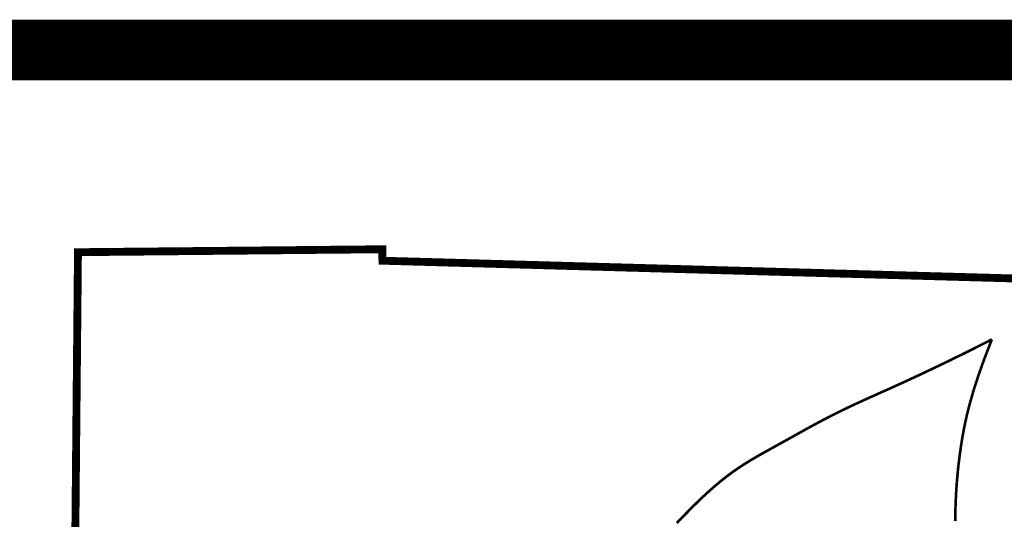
# Model space of a CAD drawing. Extents: x 204 to 1091, y -244 to 171.
# Tile 239 of 246: x 1022 to 1047, y -172 to -159. Entities that reach past the tile are written whole.
import ezdxf

# ---------------------------------------------------------------- set-up
doc = ezdxf.new("R2010")
doc.units = 0
doc.header["$LTSCALE"] = 10
doc.header["$MEASUREMENT"] = 0
for name, color, linetype in [('BELMONT-BORDER', 5, 'CONTINUOUS'), ('BORDER', 252, 'CONTINUOUS'), ('FACE', 160, 'CONTINUOUS')]:
    doc.layers.add(name, color=color, linetype=linetype)

msp = doc.modelspace()

# ---------------------------------------------------------------- linework, layer by layer
at = {"layer": 'BELMONT-BORDER', "color": 7, "const_width": 0.195}
msp.add_lwpolyline([(1023.518, -191.536), (1023.767, -165.113), (1031.319, -165.04), (1031.322, -165.324), (1054.351, -165.971), (1054.353, -165.569), (1058.602, -165.653)], dxfattribs=at)
at = {"layer": 'BORDER', "color": 7, "const_width": 1.507}
msp.add_lwpolyline([(789.512, -160.098), (1071.993, -160.098)], dxfattribs=at)
at = {"layer": 'FACE', "color": 7, "const_width": 0.0651}
for points in [[(1046.445, -167.277), (1045.805, -167.6), (1045.24, -167.876), (1044.744, -168.113), (1044.308, -168.315), (1043.924, -168.49), (1043.583, -168.642), (1043.278, -168.779), (1043.001, -168.906), (1042.744, -169.029), (1042.505, -169.148), (1042.28, -169.263), (1042.07, -169.375), (1041.87, -169.484), (1041.68, -169.589), (1041.497, -169.692), (1041.318, -169.791), (1041.144, -169.887), (1040.972, -169.982), (1040.803, -170.076), (1040.637, -170.17), (1040.474, -170.265), (1040.314, -170.364), (1040.157, -170.466), (1040.004, -170.573), (1039.853, -170.685), (1039.705, -170.803), (1039.56, -170.925), (1039.418, -171.05), (1039.279, -171.178), (1039.143, -171.308), (1039.01, -171.438), (1038.881, -171.569), (1038.754, -171.699), (1038.629, -171.83)], [(1046.445, -167.277), (1046.264, -167.742), (1046.115, -168.16), (1045.993, -168.535), (1045.896, -168.873), (1045.819, -169.179), (1045.759, -169.459), (1045.711, -169.718), (1045.673, -169.962), (1045.641, -170.196), (1045.613, -170.422), (1045.591, -170.644), (1045.572, -170.864), (1045.558, -171.085), (1045.547, -171.309), (1045.539, -171.54), (1045.535, -171.78)]]:
    msp.add_lwpolyline(points, dxfattribs=at)

doc.saveas('drawing.dxf')
